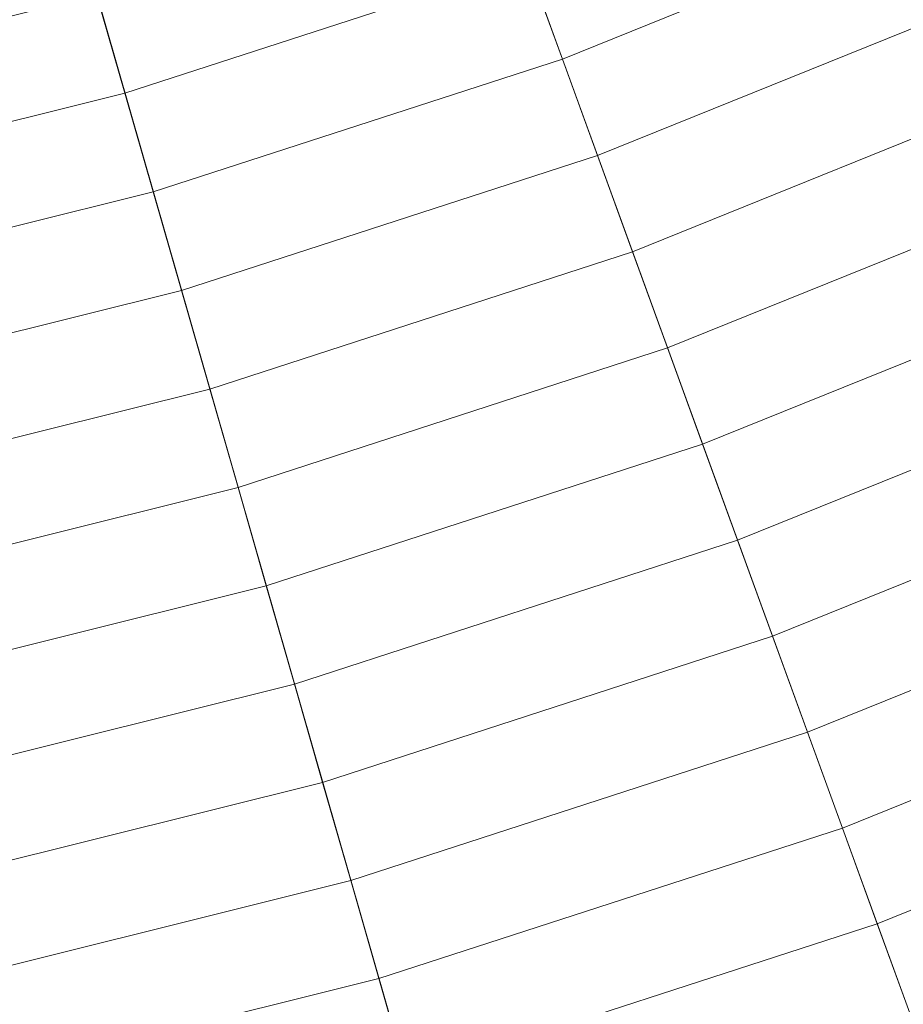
# Model space of a CAD drawing. Header units: centimetres. Extents: x -3.01 to 4.18, y -5.46 to 1.74.
# Tile 88 of 256: x 1.02 to 1.26, y -3.73 to -3.45. Entities that reach past the tile are written whole.
import ezdxf

# ---------------------------------------------------------------- set-up
doc = ezdxf.new("R2010")
doc.units = ezdxf.units.CM
doc.header["$LTSCALE"] = 2.54
doc.layers.add('Lucido design-1', color=7, linetype='Continuous')

# ---------------------------------------------------------------- blocks, each defined once
blk = doc.blocks.new('Gruppo-1')
at = {"color": 142, "linetype": 'Continuous', "lineweight": 9}
for points in [[(0.83739, -5.45032, 37.29766), (1.08719, -5.42407, 37.29766), (0.58666, -1.8626, 37.29766), (0.58651, -1.86262, 37.29766)], [(1.08719, -5.42407, 37.29766), (1.33456, -5.38045, 37.29766), (0.58681, -1.86258, 37.29766), (0.58666, -1.8626, 37.29766)], [(1.33456, -5.38045, 37.29766), (1.57828, -5.31968, 37.29766), (0.58696, -1.86254, 37.29766), (0.58681, -1.86258, 37.29766)], [(1.57828, -5.31968, 37.29766), (1.81716, -5.24206, 37.29766), (0.5871, -1.86249, 37.29766), (0.58696, -1.86254, 37.29766)], [(1.81716, -5.24206, 37.29766), (2.05005, -5.14797, 37.29766), (0.58724, -1.86244, 37.29766), (0.5871, -1.86249, 37.29766)], [(2.05005, -5.14797, 37.29766), (2.27581, -5.03786, 37.29766), (0.58738, -1.86237, 37.29766), (0.58724, -1.86244, 37.29766)], [(2.27581, -5.03786, 37.29766), (2.49334, -4.91227, 37.29766), (0.58751, -1.86229, 37.29766), (0.58738, -1.86237, 37.29766)], [(2.49334, -4.91227, 37.29766), (2.70158, -4.77181, 37.29766), (0.58763, -1.86221, 37.29766), (0.58751, -1.86229, 37.29766)], [(2.70158, -4.77181, 37.29766), (2.89951, -4.61717, 37.29766), (0.58775, -1.86212, 37.29766), (0.58763, -1.86221, 37.29766)], [(2.89951, -4.61717, 37.29766), (3.08618, -4.4491, 37.29766), (0.58786, -1.86202, 37.29766), (0.58775, -1.86212, 37.29766)], [(3.08618, -4.4491, 37.29766), (3.26066, -4.26841, 37.29766), (0.58797, -1.86191, 37.29766), (0.58786, -1.86202, 37.29766)], [(3.26066, -4.26841, 37.29766), (3.42212, -4.076, 37.29766), (0.58806, -1.86179, 37.29766), (0.58797, -1.86191, 37.29766)], [(3.42212, -4.076, 37.29766), (3.56976, -3.87279, 37.29766), (0.58815, -1.86167, 37.29766), (0.58806, -1.86179, 37.29766)], [(3.56976, -3.87279, 37.29766), (3.70286, -3.65977, 37.29766), (0.58823, -1.86154, 37.29766), (0.58815, -1.86167, 37.29766)], [(3.70286, -3.65977, 37.29766), (3.82078, -3.43799, 37.29766), (0.5883, -1.86141, 37.29766), (0.58823, -1.86154, 37.29766)], [(1.16072, -3.4385, 38.20515), (1.2694, -3.39459, 38.20515), (1.28097, -3.42058, 38.19871), (1.17045, -3.46524, 38.19871)], [(1.04139, -3.44734, 38.2115), (1.15098, -3.41174, 38.2115), (1.16072, -3.4385, 38.20515), (1.04924, -3.47472, 38.20515)], [(0.92366, -3.44734, 38.21774), (1.03354, -3.41995, 38.21774), (1.04139, -3.44734, 38.2115), (0.92959, -3.47522, 38.2115)], [(1.17045, -3.46524, 38.19871), (1.28097, -3.42058, 38.19871), (1.29254, -3.44656, 38.19217), (1.18018, -3.49196, 38.19217)], [(1.04924, -3.47472, 38.20515), (1.16072, -3.4385, 38.20515), (1.17045, -3.46524, 38.19871), (1.05709, -3.50207, 38.19871)], [(1.18018, -3.49196, 38.19217), (1.29254, -3.44656, 38.19217), (1.30409, -3.47251, 38.18553), (1.18989, -3.51865, 38.18553)], [(0.92959, -3.47522, 38.2115), (1.04139, -3.44734, 38.2115), (1.04924, -3.47472, 38.20515), (0.93551, -3.50308, 38.20515)], [(1.05709, -3.50207, 38.19871), (1.17045, -3.46524, 38.19871), (1.18018, -3.49196, 38.19217), (1.06492, -3.5294, 38.19217)], [(1.18989, -3.51865, 38.18553), (1.30409, -3.47251, 38.18553), (1.31564, -3.49845, 38.17879), (1.1996, -3.54533, 38.17879)], [(0.93551, -3.50308, 38.20515), (1.04924, -3.47472, 38.20515), (1.05709, -3.50207, 38.19871), (0.94143, -3.53091, 38.19871)], [(1.06492, -3.5294, 38.19217), (1.18018, -3.49196, 38.19217), (1.18989, -3.51865, 38.18553), (1.07275, -3.55671, 38.18553)], [(1.1996, -3.54533, 38.17879), (1.31564, -3.49845, 38.17879), (1.32718, -3.52436, 38.17196), (1.2093, -3.57198, 38.17196)], [(0.94143, -3.53091, 38.19871), (1.05709, -3.50207, 38.19871), (1.06492, -3.5294, 38.19217), (0.94734, -3.55872, 38.19217)], [(1.07275, -3.55671, 38.18553), (1.18989, -3.51865, 38.18553), (1.1996, -3.54533, 38.17879), (1.08058, -3.584, 38.17879)], [(1.2093, -3.57198, 38.17196), (1.32718, -3.52436, 38.17196), (1.3387, -3.55025, 38.16503), (1.219, -3.59861, 38.16503)], [(0.94734, -3.55872, 38.19217), (1.06492, -3.5294, 38.19217), (1.07275, -3.55671, 38.18553), (0.95324, -3.58651, 38.18553)], [(1.08058, -3.584, 38.17879), (1.1996, -3.54533, 38.17879), (1.2093, -3.57198, 38.17196), (1.0884, -3.61127, 38.17196)], [(1.219, -3.59861, 38.16503), (1.3387, -3.55025, 38.16503), (1.35022, -3.57612, 38.158), (1.22868, -3.62523, 38.158)], [(0.95324, -3.58651, 38.18553), (1.07275, -3.55671, 38.18553), (1.08058, -3.584, 38.17879), (0.95915, -3.61428, 38.17879)], [(1.0884, -3.61127, 38.17196), (1.2093, -3.57198, 38.17196), (1.219, -3.59861, 38.16503), (1.09621, -3.63851, 38.16503)], [(1.22868, -3.62523, 38.158), (1.35022, -3.57612, 38.158), (1.36173, -3.60197, 38.15087), (1.23836, -3.65181, 38.15087)], [(0.95915, -3.61428, 38.17879), (1.08058, -3.584, 38.17879), (1.0884, -3.61127, 38.17196), (0.96504, -3.64202, 38.17196)], [(1.09621, -3.63851, 38.16503), (1.219, -3.59861, 38.16503), (1.22868, -3.62523, 38.158), (1.10401, -3.66573, 38.158)], [(1.23836, -3.65181, 38.15087), (1.36173, -3.60197, 38.15087), (1.37323, -3.62779, 38.14364), (1.24803, -3.67838, 38.14364)], [(0.96504, -3.64202, 38.17196), (1.0884, -3.61127, 38.17196), (1.09621, -3.63851, 38.16503), (0.97094, -3.66974, 38.16503)], [(1.10401, -3.66573, 38.158), (1.22868, -3.62523, 38.158), (1.23836, -3.65181, 38.15087), (1.11181, -3.69293, 38.15087)], [(1.24803, -3.67838, 38.14364), (1.37323, -3.62779, 38.14364), (1.38472, -3.6536, 38.13631), (1.25769, -3.70492, 38.13631)], [(0.97094, -3.66974, 38.16503), (1.09621, -3.63851, 38.16503), (1.10401, -3.66573, 38.158), (0.97682, -3.69745, 38.158)], [(1.11181, -3.69293, 38.15087), (1.23836, -3.65181, 38.15087), (1.24803, -3.67838, 38.14364), (1.11961, -3.72011, 38.14364)], [(1.25769, -3.70492, 38.13631), (1.38472, -3.6536, 38.13631), (1.39619, -3.67938, 38.12888), (1.26734, -3.73144, 38.12888)], [(0.97682, -3.69745, 38.158), (1.10401, -3.66573, 38.158), (1.11181, -3.69293, 38.15087), (0.98271, -3.72512, 38.15087)], [(1.11961, -3.72011, 38.14364), (1.24803, -3.67838, 38.14364), (1.25769, -3.70492, 38.13631), (1.12739, -3.74726, 38.13631)], [(0.98271, -3.72512, 38.15087), (1.11181, -3.69293, 38.15087), (1.11961, -3.72011, 38.14364), (0.98858, -3.75277, 38.14364)], [(1.12739, -3.74726, 38.13631), (1.25769, -3.70492, 38.13631), (1.26734, -3.73144, 38.12888), (1.13517, -3.77438, 38.12888)], [(0.98858, -3.75277, 38.14364), (1.11961, -3.72011, 38.14364), (1.12739, -3.74726, 38.13631), (0.99446, -3.7804, 38.13631)]]:
    blk.add_3dface(points, dxfattribs=at)

msp = doc.modelspace()

# ---------------------------------------------------------------- block references
at = {"layer": 'Lucido design-1', "color": 7}
msp.add_blockref('Gruppo-1', (0, 0), dxfattribs=at)

doc.saveas('drawing.dxf')
